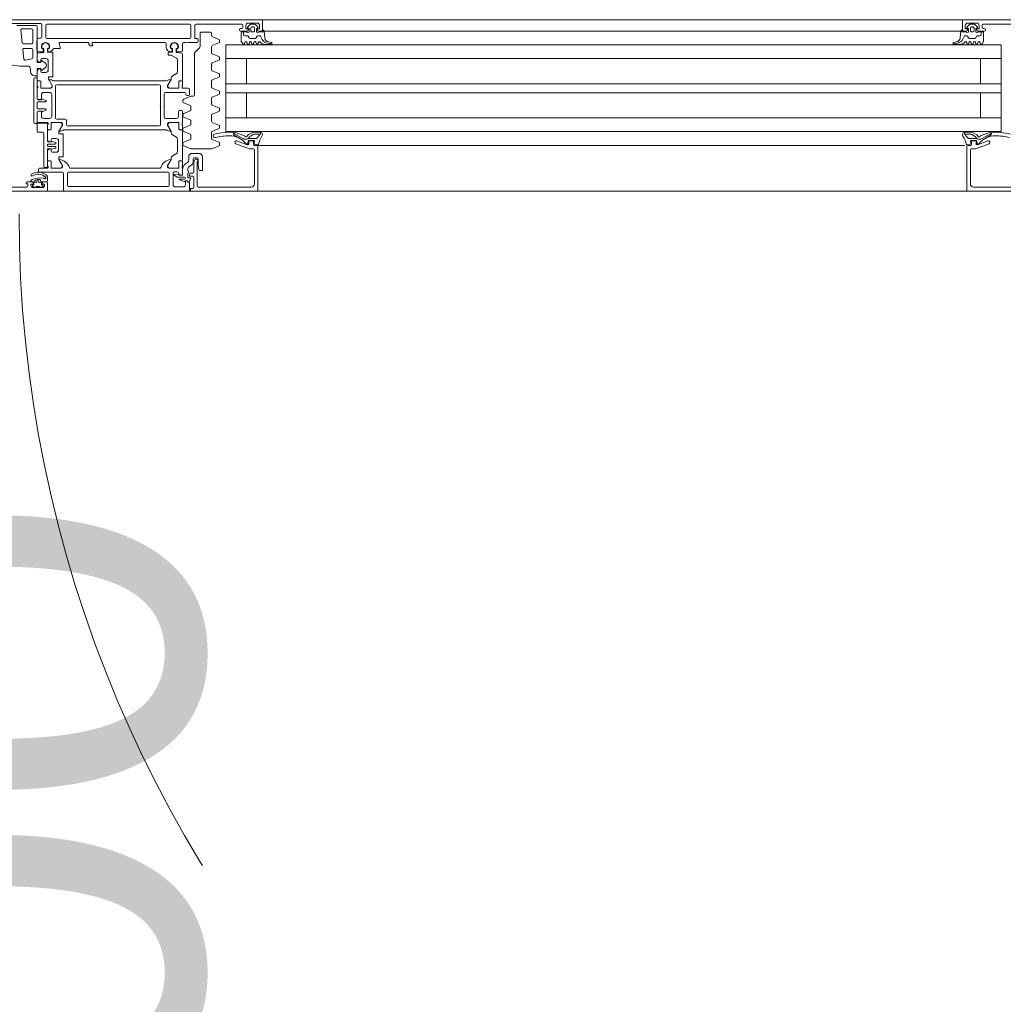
# Model space of a CAD drawing. Header units: centimetres. Extents: x -1737 to 22393, y -8842 to 3838.
# Tile 64 of 174: x 434 to 477, y 1079 to 1122. Entities that reach past the tile are written whole.
import ezdxf

# ---------------------------------------------------------------- set-up
doc = ezdxf.new("R2010")
doc.units = ezdxf.units.CM
doc.linetypes.add('Dash', pattern=[60, 30, -30])
for name, color, linetype, lineweight in [('A-DETL-GENF', 92, 'Continuous', 9), ('A-DOOR', 31, 'Continuous', 13), ('A-DOOR-HDLN', 31, 'Continuous', 13), ('A-DOOR-IDEN', 31, 'Continuous', 13)]:
    doc.layers.add(name, color=color, linetype=linetype, lineweight=lineweight)
doc.styles.add('Arial_9', font='arial.ttf', dxfattribs={"height": 18})

# ---------------------------------------------------------------- blocks, each defined once
blk = doc.blocks.new('Schueco_FWS_ADS-75-SimplySmart_inw_Family-02 - FWS SI insert unit 90-2429721-3_piętro I __3_90 m_ - stan projektowany')
at = {"layer": 'A-DETL-GENF'}
for p, q in [((76.6, 0.9), (-76.6, 0.9)), ((56.5, 0.4), (33.65, 0.4)), ((56.5, -0.2), (33.65, -0.2)), ((56.5, -0.8), (33.65, -0.8)), ((56.5, -1.9), (33.65, -1.9)), ((56.5, -2.3), (33.65, -2.3)), ((56.5, -3.4), (33.65, -3.4)), ((56.5, -4), (33.65, -4)), ((33.65, -4.6), (61.013, -4.6)), ((-77.5, -6.6), (77.5, -6.6))]:
    blk.add_line(p, q, dxfattribs=at)
at = {"layer": 'A-DOOR'}
for p, q in [((30.25, 0.9), (18.45, 0.9)), ((30.25, 0.9), (35.45, 0.9)), ((60.95, 0.9), (55.75, 0.9)), ((60.95, 0.9), (69.55, 0.9)), ((19.31, 0.73), (20.6, 0.73)), ((19.55, 0.645), (20.4, 0.645)), ((19.73, 0.44), (19.788, -0.11)), ((20.2, 0.495), (19.78, 0.495)), ((20.25, -0.105), (20.25, 0.445)), ((20.65, 0.68), (20.65, 0.14)), ((20.82, 0.12), (20.82, 0.65)), ((20.87, 0.7), (27.12, 0.7)), ((27.17, 0.65), (27.17, 0.12)), ((27.39, 0.7), (29.39, 0.7)), ((29.29, 0.47), (29.29, 0.45)), ((29.39, 0.52), (29.34, 0.52)), ((29.44, 0.65), (29.44, 0.57)), ((29.753, 0.685), (29.649, 0.581)), ((29.67, 0.75), (30.07, 0.75)), ((29.67, 0.53), (29.68, 0.53)), ((29.71, 0.5), (29.71, 0.37)), ((29.952, 0.7), (29.788, 0.7)), ((29.79, 0.42), (29.79, 0.53)), ((29.84, 0.58), (29.9, 0.58)), ((29.95, 0.53), (29.95, 0.42)), ((30.091, 0.581), (29.987, 0.685)), ((30.03, 0.37), (30.03, 0.5)), ((30.06, 0.53), (30.07, 0.53)), ((30.3, 0.45), (30.3, 0.85)), ((60.9, 0.45), (60.9, 0.85)), ((61.109, 0.581), (61.213, 0.685)), ((61.53, 0.75), (61.13, 0.75)), ((61.14, 0.53), (61.13, 0.53)), ((61.17, 0.37), (61.17, 0.5)), ((61.248, 0.7), (61.412, 0.7)), ((61.25, 0.53), (61.25, 0.42)), ((61.36, 0.58), (61.3, 0.58)), ((61.41, 0.42), (61.41, 0.53)), ((61.447, 0.685), (61.551, 0.581)), ((61.49, 0.5), (61.49, 0.37)), ((61.53, 0.53), (61.52, 0.53)), ((61.76, 0.65), (61.76, 0.57)), ((63.81, 0.7), (61.81, 0.7)), ((61.81, 0.52), (61.86, 0.52)), ((61.91, 0.47), (61.91, 0.45)), ((20.45, 0.04), (20.45, -0.45)), ((20.6, 0.09), (20.5, 0.09)), ((27.12, 0.07), (20.87, 0.07)), ((27.49, -0.05), (27.49, 0.02)), ((27.57, 0.3), (27.57, -0.259)), ((28.02, 0.35), (27.62, 0.35)), ((28.07, 0.203), (28.07, 0.3)), ((28.389, 0.038), (28.101, 0.157)), ((29.34, 0.4), (29.62, 0.4)), ((29.61, 0.37), (29.4, 0.37)), ((29.472, 0.37), (29.472, 0.25)), ((29.522, 0.2), (29.633, 0.2)), ((29.676, 0.175), (29.717, 0.105)), ((29.76, 0.08), (29.984, 0.08)), ((29.9, 0.37), (29.84, 0.37)), ((30.027, 0.105), (30.068, 0.175)), ((30.111, 0.2), (30.176, 0.2)), ((30.12, 0.4), (30.25, 0.4)), ((30.397, 0.103), (30.37, 0.41)), ((30.372, 0.4), (35.45, 0.4)), ((60.828, 0.4), (55.75, 0.4)), ((60.803, 0.103), (60.83, 0.41)), ((61.08, 0.4), (60.95, 0.4)), ((61.089, 0.2), (61.024, 0.2)), ((61.173, 0.105), (61.132, 0.175)), ((61.44, 0.08), (61.216, 0.08)), ((61.3, 0.37), (61.36, 0.37)), ((61.523, 0.175), (61.483, 0.105)), ((61.678, 0.2), (61.567, 0.2)), ((61.86, 0.4), (61.58, 0.4)), ((61.59, 0.37), (61.8, 0.37)), ((61.728, 0.37), (61.728, 0.25)), ((19.82, -0.41), (19.864, -0.829)), ((19.838, -0.155), (20.2, -0.155)), ((20.2, -0.355), (19.869, -0.355)), ((20.25, -0.763), (20.25, -0.405)), ((20.688, -0.37), (20.654, -0.37)), ((20.71, -0.36), (20.674, -0.36)), ((20.711, -0.482), (20.717, -0.403)), ((20.73, -0.522), (20.73, -0.38)), ((20.89, -0.38), (20.89, -0.505)), ((20.902, -0.403), (20.909, -0.482)), ((20.946, -0.36), (20.91, -0.36)), ((20.966, -0.37), (20.932, -0.37)), ((21.19, -0.36), (21.42, -0.36)), ((21.449, -0.324), (21.413, -0.136)), ((21.442, -0.1), (22.68, -0.1)), ((22.7, -0.12), (22.7, -0.13)), ((22.82, -0.25), (22.855, -0.25)), ((22.87, -0.1), (26.03, -0.1)), ((26.08, -0.15), (26.08, -0.3)), ((26.318, -0.37), (26.284, -0.37)), ((26.304, -0.36), (26.34, -0.36)), ((26.341, -0.482), (26.347, -0.403)), ((26.36, -0.38), (26.36, -0.505)), ((26.52, -0.522), (26.52, -0.38)), ((26.532, -0.403), (26.539, -0.482)), ((26.54, -0.36), (26.576, -0.36)), ((26.596, -0.37), (26.562, -0.37)), ((26.8, -0.45), (26.8, -0.15)), ((26.85, -0.1), (26.94, -0.1)), ((27.04, -0.1), (27.44, -0.1)), ((27.541, -0.329), (27.349, -0.521)), ((28.07, -0.547), (28.07, -0.283)), ((28.101, -0.237), (28.389, -0.118)), ((28.42, -0.002), (28.42, -0.078)), ((29.509, -0.15), (29.531, -0.09)), ((29.609, -0.09), (29.631, -0.15)), ((29.709, -0.15), (29.731, -0.09)), ((29.809, -0.09), (29.831, -0.15)), ((29.909, -0.15), (29.931, -0.09)), ((30.009, -0.09), (30.031, -0.15)), ((30.11, -0.14), (30.11, -0.1)), ((30.409, -0.18), (30.676, -0.18)), ((30.684, -0.101), (30.558, -0.076)), ((30.674, -0.158), (30.701, -0.172)), ((60.526, -0.158), (60.499, -0.172)), ((60.516, -0.101), (60.642, -0.076)), ((60.791, -0.18), (60.524, -0.18)), ((61.09, -0.14), (61.09, -0.1)), ((61.191, -0.09), (61.169, -0.15)), ((61.291, -0.15), (61.269, -0.09)), ((61.391, -0.09), (61.369, -0.15)), ((61.491, -0.15), (61.469, -0.09)), ((61.591, -0.09), (61.569, -0.15)), ((61.691, -0.15), (61.669, -0.09)), ((19.924, -0.872), (20.21, -0.811)), ((20.45, -0.846), (20.45, -0.583)), ((20.468, -0.563), (20.712, -0.542)), ((20.5, -0.5), (20.691, -0.5)), ((20.6, -0.855), (20.6, -0.93)), ((20.83, -0.805), (20.65, -0.805)), ((20.91, -0.525), (21.11, -0.525)), ((20.929, -0.5), (20.965, -0.5)), ((21.13, -0.545), (21.13, -1.585)), ((26.17, -0.545), (26.17, -0.635)), ((26.34, -0.525), (26.19, -0.525)), ((26.28, -0.5), (26.321, -0.5)), ((26.754, -0.561), (26.538, -0.542)), ((26.559, -0.5), (26.75, -0.5)), ((26.8, -1.729), (26.8, -0.61)), ((27.32, -0.591), (27.32, -2.4)), ((28.389, -0.712), (28.101, -0.593)), ((28.42, -0.752), (28.42, -0.828)), ((35.45, -0.8), (28.7, -0.8)), ((55.75, -0.8), (62.6, -0.8)), ((20.568, -0.954), (20.524, -0.942)), ((20.524, -1.268), (20.568, -1.256)), ((20.6, -1.28), (20.6, -1.355)), ((20.664, -0.896), (20.816, -1.023)), ((20.816, -1.177), (20.664, -1.304)), ((20.93, -1.305), (20.93, -0.905)), ((26.58, -0.869), (26.58, -1.375)), ((28.07, -1.297), (28.07, -1.033)), ((28.101, -0.987), (28.389, -0.868)), ((20.3, -3.59), (20.3, -1.7)), ((20.45, -1.729), (20.45, -1.364)), ((20.65, -1.405), (20.83, -1.405)), ((20.94, -1.625), (20.94, -1.691)), ((20.947, -1.716), (21.081, -1.949)), ((21.11, -1.605), (20.96, -1.605)), ((26.303, -1.716), (26.169, -1.949)), ((26.31, -1.647), (26.31, -1.691)), ((26.53, -1.462), (26.36, -1.56)), ((28.389, -1.462), (28.101, -1.343)), ((28.101, -1.737), (28.389, -1.618)), ((28.42, -1.502), (28.42, -1.578)), ((20.45, -1.81), (20.45, -2)), ((20.45, -2.1), (20.45, -2.54)), ((20.47, -2.028), (20.47, -2.072)), ((20.579, -1.78), (20.48, -1.78)), ((20.58, -1.779), (20.5, -1.779)), ((20.609, -2.08), (20.609, -1.81)), ((20.61, -2.049), (20.61, -1.809)), ((21.05, -2.1), (20.629, -2.1)), ((20.994, -2.099), (20.66, -2.099)), ((26.067, -1.78), (21.182, -1.78)), ((21.25, -3.4), (21.25, -2)), ((21.3, -1.95), (25.78, -1.95)), ((25.83, -2), (25.83, -2.8)), ((26.621, -2.1), (26.2, -2.1)), ((26.256, -2.099), (26.59, -2.099)), ((26.64, -2.049), (26.64, -1.809)), ((26.641, -1.81), (26.641, -2.08)), ((26.67, -1.779), (26.75, -1.779)), ((26.77, -1.78), (26.671, -1.78)), ((26.78, -2.072), (26.78, -2.028)), ((26.8, -2), (26.8, -1.81)), ((27.05, -2.1), (26.8, -2.1)), ((27.1, -2.37), (27.1, -2.15)), ((28.07, -2.047), (28.07, -1.783)), ((28.389, -2.212), (28.101, -2.093)), ((20.68, -2.574), (20.823, -2.64)), ((20.73, -2.28), (20.98, -2.28)), ((21.08, -2.38), (21.08, -2.8)), ((26, -3.37), (26, -2.33)), ((26.05, -2.28), (26.9, -2.28)), ((27.161, -2.454), (26.851, -2.582)), ((26.95, -2.33), (26.95, -2.37)), ((27, -2.42), (27.05, -2.42)), ((27.27, -2.45), (27.18, -2.45)), ((28.07, -2.797), (28.07, -2.533)), ((28.101, -2.487), (28.389, -2.368)), ((28.42, -2.252), (28.42, -2.328)), ((20.44, -2.73), (20.44, -2.97)), ((20.81, -2.7), (20.47, -2.7)), ((20.47, -3), (20.81, -3)), ((20.49, -2.6), (20.64, -2.6)), ((20.84, -2.667), (20.84, -2.67)), ((21.08, -2.9), (21.08, -3.32)), ((25.83, -2.9), (25.83, -3.7)), ((26.82, -2.628), (26.82, -2.692)), ((26.851, -2.738), (27.139, -2.857)), ((27.17, -2.903), (27.17, -3.043)), ((28.389, -2.962), (28.101, -2.843)), ((28.42, -3.002), (28.42, -3.078)), ((20.45, -3.16), (20.45, -3.55)), ((20.64, -3.1), (20.49, -3.1)), ((20.823, -3.06), (20.68, -3.126)), ((20.98, -3.42), (20.73, -3.42)), ((20.84, -3.03), (20.84, -3.033)), ((26.52, -3.42), (26.05, -3.42)), ((26.62, -3.13), (26.62, -3.32)), ((26.75, -3.08), (26.67, -3.08)), ((26.8, -3.6), (26.8, -3.13)), ((26.82, -3.255), (26.82, -3.318)), ((27.139, -3.089), (26.851, -3.209)), ((26.851, -3.364), (27.139, -3.484)), ((28.07, -3.547), (28.07, -3.283)), ((28.101, -3.237), (28.389, -3.118)), ((35.45, -3.4), (28.7, -3.4)), ((55.75, -3.4), (62.6, -3.4)), ((61.146, -3.4), (55.75, -3.4)), ((20.45, -3.995), (20.45, -3.655)), ((20.48, -3.625), (20.86, -3.625)), ((20.5, -3.6), (20.9, -3.6)), ((20.89, -3.655), (20.89, -4.415)), ((20.9, -3.7), (20.9, -3.89)), ((20.92, -3.628), (20.92, -3.672)), ((21.059, -3.89), (21.059, -3.62)), ((21.06, -3.651), (21.06, -3.891)), ((21.079, -3.6), (21.5, -3.6)), ((21.444, -3.601), (21.11, -3.601)), ((21.67, -3.45), (21.3, -3.45)), ((21.397, -3.984), (21.531, -3.751)), ((21.72, -3.7), (21.72, -3.5)), ((25.78, -3.75), (21.77, -3.75)), ((26.169, -3.751), (26.303, -3.984)), ((26.2, -3.6), (26.621, -3.6)), ((26.59, -3.601), (26.256, -3.601)), ((26.64, -3.891), (26.64, -3.651)), ((26.641, -3.62), (26.641, -3.89)), ((26.78, -3.672), (26.78, -3.628)), ((26.8, -3.89), (26.8, -3.7)), ((27.139, -3.716), (26.851, -3.836)), ((27.17, -3.53), (27.17, -3.67)), ((28.389, -3.712), (28.101, -3.593)), ((28.101, -3.987), (28.389, -3.868)), ((28.42, -3.752), (28.42, -3.828)), ((20.69, -4.025), (20.48, -4.025)), ((20.74, -5.515), (20.74, -4.075)), ((20.9, -3.971), (20.9, -4.341)), ((20.93, -3.92), (21.029, -3.92)), ((21.03, -3.921), (20.95, -3.921)), ((21.1, -4.3), (21.28, -4.3)), ((21.39, -4.08), (21.39, -4.009)), ((21.56, -4.1), (21.41, -4.1)), ((21.58, -5.08), (21.58, -4.12)), ((21.632, -3.92), (26.067, -3.92)), ((26.31, -4.009), (26.31, -4.053)), ((26.36, -4.14), (26.53, -4.238)), ((26.75, -3.921), (26.67, -3.921)), ((26.671, -3.92), (26.77, -3.92)), ((26.8, -5.229), (26.8, -3.971)), ((26.82, -3.882), (26.82, -3.945)), ((26.851, -3.991), (27.139, -4.111)), ((27.17, -4.157), (27.17, -4.297)), ((28.07, -4.297), (28.07, -4.033)), ((29.462, -4.315), (29.033, -4.063)), ((29.064, -4.153), (29.303, -4.297)), ((29.48, -4.163), (29.066, -4.021)), ((29.65, -4.155), (29.61, -4.21)), ((29.856, -4.03), (29.689, -4.121)), ((29.884, -4.129), (29.766, -4.193)), ((30.178, -4.015), (29.913, -4.015)), ((30.19, -4.108), (29.966, -4.108)), ((30.16, -4.161), (30.234, -4.031)), ((61.04, -4.161), (60.966, -4.031)), ((61.01, -4.108), (61.234, -4.108)), ((61.022, -4.015), (61.287, -4.015)), ((61.316, -4.129), (61.434, -4.193)), ((61.344, -4.03), (61.511, -4.121)), ((61.55, -4.155), (61.59, -4.21)), ((61.72, -4.163), (62.134, -4.021)), ((61.738, -4.315), (62.167, -4.063)), ((62.136, -4.153), (61.897, -4.297)), ((20.89, -4.57), (20.89, -4.62)), ((21.236, -4.54), (20.92, -4.54)), ((20.92, -4.65), (21.236, -4.65)), ((20.974, -4.437), (21.018, -4.449)), ((21.05, -4.425), (21.05, -4.35)), ((21.076, -4.423), (21.243, -4.468)), ((21.243, -4.722), (21.076, -4.767)), ((21.266, -4.497), (21.266, -4.51)), ((21.266, -4.68), (21.266, -4.693)), ((21.38, -4.4), (21.38, -4.8)), ((26.58, -4.325), (26.58, -4.875)), ((26.82, -4.508), (26.82, -4.572)), ((27.139, -4.343), (26.851, -4.462)), ((26.851, -4.618), (27.161, -4.746)), ((28.079, -4.746), (28.389, -4.618)), ((28.389, -4.462), (28.101, -4.343)), ((28.42, -4.502), (28.42, -4.578)), ((29.1, -4.45), (29.1, -4.482)), ((29.133, -4.529), (29.732, -4.747)), ((29.633, -4.573), (29.167, -4.403)), ((29.61, -4.329), (29.512, -4.329)), ((29.601, -4.54), (29.628, -4.54)), ((29.658, -4.514), (29.671, -4.411)), ((29.7, -4.385), (29.911, -4.385)), ((29.7, -4.45), (29.7, -4.526)), ((29.85, -4.4), (29.75, -4.4)), ((29.9, -4.55), (29.9, -4.45)), ((29.941, -4.419), (29.93, -4.509)), ((30.05, -4.6), (29.95, -4.6)), ((29.954, -4.542), (30.093, -4.569)), ((30.05, -4.6), (35.45, -4.6)), ((61.246, -4.542), (61.107, -4.569)), ((61.15, -4.6), (61.25, -4.6)), ((61.259, -4.419), (61.27, -4.509)), ((61.499, -4.385), (61.289, -4.385)), ((61.3, -4.55), (61.3, -4.45)), ((61.35, -4.4), (61.45, -4.4)), ((62.067, -4.529), (61.468, -4.747)), ((61.5, -4.45), (61.5, -4.526)), ((61.542, -4.514), (61.529, -4.411)), ((61.567, -4.573), (62.033, -4.403)), ((61.599, -4.54), (61.572, -4.54)), ((61.59, -4.329), (61.687, -4.329)), ((62.1, -4.45), (62.1, -4.482)), ((20.89, -4.775), (20.89, -5.535)), ((20.9, -4.859), (20.9, -5.229)), ((21.05, -4.745), (20.92, -4.745)), ((21.018, -4.751), (20.974, -4.763)), ((21.05, -4.85), (21.05, -4.775)), ((21.28, -4.9), (21.1, -4.9)), ((21.39, -5.191), (21.39, -5.12)), ((21.41, -5.1), (21.56, -5.1)), ((26.31, -5.147), (26.31, -5.191)), ((26.53, -4.962), (26.36, -5.06)), ((27.07, -5.1), (27.07, -5.249)), ((27.18, -4.75), (28.06, -4.75)), ((27.52, -4.95), (27.22, -4.95)), ((27.32, -5.15), (27.43, -5.15)), ((27.67, -5.68), (27.67, -5.1)), ((29.749, -4.75), (29.9, -4.75)), ((29.95, -4.8), (29.95, -6.28)), ((61.25, -4.8), (61.25, -6.28)), ((61.451, -4.75), (61.3, -4.75)), ((20.9, -5.6), (20.55, -5.6)), ((20.86, -5.565), (20.79, -5.565)), ((20.9, -5.31), (20.9, -5.5)), ((20.92, -5.528), (20.92, -5.572)), ((21.029, -5.28), (20.93, -5.28)), ((20.95, -5.279), (21.03, -5.279)), ((21.059, -5.58), (21.059, -5.31)), ((21.06, -5.309), (21.06, -5.549)), ((21.5, -5.6), (21.079, -5.6)), ((21.11, -5.599), (21.444, -5.599)), ((21.531, -5.449), (21.397, -5.216)), ((25.8, -5.6), (21.9, -5.6)), ((26.303, -5.216), (26.169, -5.449)), ((26.621, -5.6), (26.2, -5.6)), ((26.256, -5.599), (26.59, -5.599)), ((26.64, -5.549), (26.64, -5.309)), ((26.641, -5.31), (26.641, -5.58)), ((26.67, -5.279), (26.75, -5.279)), ((26.77, -5.28), (26.671, -5.28)), ((26.78, -5.572), (26.78, -5.528)), ((26.8, -5.5), (26.8, -5.31)), ((26.8, -5.85), (26.8, -5.6)), ((27.017, -5.352), (26.933, -5.41)), ((27.094, -5.523), (27.206, -5.445)), ((27.27, -5.322), (27.27, -5.2)), ((27.3, -5.312), (27.3, -5.76)), ((27.337, -5.227), (27.305, -5.289)), ((27.42, -5.2), (27.382, -5.2)), ((27.47, -5.28), (27.47, -5.25)), ((20.5, -5.65), (20.5, -5.72)), ((20.55, -5.77), (21.55, -5.77)), ((21.6, -5.82), (21.6, -6.55)), ((21.77, -6.35), (21.77, -5.82)), ((21.82, -5.77), (26.17, -5.77)), ((26.22, -5.82), (26.22, -6.35)), ((26.39, -6.32), (26.39, -5.81)), ((26.44, -5.76), (26.55, -5.76)), ((26.442, -5.911), (26.568, -5.988)), ((26.616, -5.858), (26.45, -5.874)), ((26.594, -5.995), (26.89, -5.995)), ((26.638, -5.885), (26.638, -5.878)), ((26.785, -5.905), (26.658, -5.905)), ((26.805, -5.656), (26.805, -5.885)), ((27.03, -5.71), (27.03, -5.646)), ((27.03, -6), (27.03, -5.81)), ((27.25, -5.81), (27.158, -5.81)), ((27.3, -6), (27.3, -6.43)), ((27.563, -5.7), (27.65, -5.7)), ((18.7, -6.43), (19.99, -6.43)), ((20.01, -6.2), (20.22, -6.2)), ((20.276, -6.421), (20.252, -6.397)), ((20.27, -6.45), (20.67, -6.45)), ((20.327, -6.43), (20.297, -6.43)), ((20.643, -6.43), (20.613, -6.43)), ((20.688, -6.397), (20.664, -6.421)), ((20.72, -6.2), (20.85, -6.2)), ((20.9, -6.25), (20.9, -6.55)), ((26.17, -6.4), (21.82, -6.4)), ((26.83, -6.42), (26.49, -6.42)), ((26.664, -6.114), (26.867, -6.184)), ((26.89, -6.075), (26.67, -6.075)), ((29.8, -6.43), (27.49, -6.43)), ((61.4, -6.43), (63.71, -6.43)), ((30.1, -6.6), (35.45, -6.6)), ((61.25, -6.6), (55.75, -6.6))]:
    blk.add_line(p, q, dxfattribs=at)
at = {"layer": 'A-DOOR', "flags": 128}
for points in [[(20.45, 0.595), (20.45, -0.03), (20.43, -0.03), (20.43, -0.43), (20.45, -0.43), (20.45, -0.97), (20.6, -0.97), (20.616, -0.911)], [(27.44, 0.07), (27.34, 0.07), (27.34, 0.65)], [(29.67, 0.45), (29.67, 0.5), (29.57, 0.5), (29.57, 0.65)], [(30.17, 0.65), (30.17, 0.5), (30.07, 0.5), (30.07, 0.45)], [(30.33, 0.45), (30.33, 0.37), (30.13, 0.37)], [(60.87, 0.45), (60.87, 0.37), (61.07, 0.37)], [(61.03, 0.65), (61.03, 0.5), (61.13, 0.5), (61.13, 0.45)], [(61.53, 0.45), (61.53, 0.5), (61.63, 0.5), (61.63, 0.65)], [(29.37, 0.34), (29.37, -0.06), (29.435, -0.16)], [(61.83, 0.34), (61.83, -0.06), (61.765, -0.16)], [(22.875, -0.23), (22.875, -0.223), (22.85, -0.19), (22.85, -0.12)], [(35.45, -4), (28.7, -4), (28.7, -0.2), (35.45, -0.2)], [(55.75, -4), (62.6, -4), (62.6, -0.2), (55.75, -0.2)], [(26.19, -0.655), (26.305, -0.655), (26.53, -0.782)], [(29.6, -0.8), (29.6, -1.9), (28.7, -1.9), (35.45, -1.9)], [(61.7, -0.8), (61.7, -1.9), (62.6, -1.9), (55.75, -1.9)], [(20.616, -1.289), (20.6, -1.23), (20.45, -1.23), (20.45, -1.555), (20.35, -1.555)], [(20.35, -1.65), (20.44, -1.65), (20.44, -2.55)], [(20.962, -1.741), (21.1, -1.98), (21.1, -2.05)], [(26.15, -2.05), (26.15, -1.98), (26.288, -1.741)], [(20.5, -2.59), (20.63, -2.59), (20.63, -2.38)], [(29.6, -3.4), (29.6, -2.3), (28.7, -2.3), (35.45, -2.3)], [(61.7, -3.4), (61.7, -2.3), (62.6, -2.3), (55.75, -2.3)], [(20.44, -3.15), (20.44, -3.64), (20.35, -3.64)], [(20.63, -3.32), (20.63, -3.11), (20.5, -3.11)], [(21.55, -3.65), (21.55, -3.72), (21.412, -3.959)], [(26.288, -3.959), (26.15, -3.72), (26.15, -3.65)], [(29.711, -4.241), (29.673, -4.303), (30.009, -4.303)], [(61.489, -4.241), (61.527, -4.303), (61.191, -4.303)], [(20.92, -4.445), (21.05, -4.445), (21.051, -4.439)], [(27.25, -6.48), (27.15, -6.48), (27.15, -6.6), (30.1, -6.6), (30.1, -4.65)], [(63.95, -6.48), (64.05, -6.48), (64.05, -6.6), (61.1, -6.6), (61.1, -4.65)], [(21.412, -5.241), (21.55, -5.48), (21.55, -5.55)], [(26.15, -5.55), (26.15, -5.48), (26.288, -5.241)], [(27.44, -6.38), (27.44, -5.3), (27.45, -5.3)], [(27.48, -5.2), (27.48, -5.45), (27.513, -5.658)], [(20.9, -6.006), (20.9, -6.015), (20.9, -6.15)], [(26.65, -5.86), (26.65, -5.9), (26.75, -5.9)], [(27.088, -6.206), (27.17, -6.02), (27.05, -6.02)], [(27.14, -5.821), (27.102, -5.896), (27.1, -5.95), (27.25, -5.95)], [(20.85, -6.6), (12.2, -6.6), (12.2, -6.26), (12.31, -6.15), (12.37, -6.15), (12.37, -6.32)], [(20.04, -6.38), (20.04, -6.28), (19.96, -6.28), (19.96, -6.25)], [(20.27, -6.33), (20.3, -6.33), (20.3, -6.2), (20.16, -6.2)], [(20.27, -6.25), (20.27, -6.3), (20.17, -6.3), (20.17, -6.35)], [(20.85, -6.2), (20.64, -6.2), (20.64, -6.33), (20.67, -6.33)], [(20.77, -6.35), (20.77, -6.3), (20.67, -6.3), (20.67, -6.25)], [(21.65, -6.6), (27.1, -6.6), (27.1, -6.26), (26.99, -6.15), (26.93, -6.15), (26.93, -6.32)], [(26.935, -6.15), (27, -6.15), (27.054, -6.212)]]:
    blk.add_lwpolyline(points, dxfattribs=at)
for points in [[(20.38, -6.227), (20.34, -6.213), (20.346, -6.149), (20.34, -6.213)], [(20.523, -6.212), (20.47, -6.099), (20.417, -6.212), (20.47, -6.099)], [(20.583, -6.115), (20.6, -6.213), (20.56, -6.227), (20.6, -6.213)]]:
    blk.add_lwpolyline(points, close=True, dxfattribs=at)
at = {"layer": 'A-DOOR'}
for centre, radius, start, end in [((30.25, 0.85), 0.05, 360, 90), ((60.95, 0.85), 0.05, 90, 180), ((19.78, 0.445), 0.05, 90, 186), ((20.2, 0.445), 0.05, 360, 90), ((20.4, 0.595), 0.05, 0, 90), ((20.6, 0.68), 0.05, 360, 90), ((20.87, 0.65), 0.05, 90, 180), ((27.12, 0.65), 0.05, 360, 90), ((27.39, 0.65), 0.05, 90, 180), ((29.34, 0.47), 0.05, 90, 180), ((29.34, 0.45), 0.05, 180, 270), ((29.39, 0.65), 0.05, 360, 90), ((29.39, 0.57), 0.05, 270, 0), ((29.67, 0.65), 0.1, 90, 180), ((29.62, 0.45), 0.05, 270, 360), ((29.67, 0.56), 0.03, 134.9981, 270.0001), ((29.68, 0.5), 0.03, 0, 90), ((29.788, 0.65), 0.05, 90, 135.0277), ((29.84, 0.53), 0.05, 89.9979, 180.0021), ((29.9, 0.53), 0.05, 359.9979, 90.0021), ((29.952, 0.65), 0.05, 44.9798, 90), ((30.06, 0.5), 0.03, 90, 180), ((30.07, 0.65), 0.1, 0, 90), ((30.07, 0.56), 0.03, 270.0055, 44.9966), ((30.12, 0.45), 0.05, 180, 270), ((30.25, 0.45), 0.05, 270, 0), ((30.33, 0.41), 0.04, 0.0006, 89.9999), ((60.87, 0.41), 0.04, 90.0001, 179.9994), ((60.95, 0.45), 0.05, 180, 270), ((61.13, 0.65), 0.1, 90, 180), ((61.08, 0.45), 0.05, 270, 360), ((61.13, 0.56), 0.03, 135.0034, 269.9945), ((61.14, 0.5), 0.03, 360, 90), ((61.248, 0.65), 0.05, 90, 135.0202), ((61.3, 0.53), 0.05, 89.9979, 180.0021), ((61.36, 0.53), 0.05, 359.9979, 90.0021), ((61.412, 0.65), 0.05, 44.9723, 90), ((61.52, 0.5), 0.03, 90, 180), ((61.53, 0.65), 0.1, 360, 90), ((61.53, 0.56), 0.03, 269.9999, 45.0019), ((61.58, 0.45), 0.05, 180, 270), ((61.81, 0.65), 0.05, 90, 180), ((61.81, 0.57), 0.05, 180, 270), ((61.86, 0.47), 0.05, 360, 90), ((61.86, 0.45), 0.05, 270, 360), ((20.5, 0.04), 0.05, 90, 180), ((20.6, 0.14), 0.05, 270, 360), ((20.87, 0.12), 0.05, 180, 270), ((27.12, 0.12), 0.05, 270, 0), ((27.44, 0.02), 0.05, 0, 90), ((27.62, 0.3), 0.05, 89.9999, 179.9999), ((28.02, 0.3), 0.05, 359.9999, 89.9999), ((28.12, 0.203), 0.05, 179.9999, 247.4999), ((28.37, -0.008), 0.05, 7.1452, 67.4999), ((29.4, 0.34), 0.03, 90, 180), ((29.522, 0.25), 0.05, 180, 270), ((29.66, 0.37), 0.05, 180.0006, 0.0006), ((29.633, 0.15), 0.05, 30, 90), ((29.76, 0.13), 0.05, 210, 270), ((29.84, 0.42), 0.05, 179.9989, 270.0011), ((29.9, 0.42), 0.05, 269.9989, 0.0011), ((29.984, 0.13), 0.05, 270, 330), ((30.08, 0.37), 0.05, 180, 360), ((30.111, 0.15), 0.05, 90, 150), ((30.176, 0.15), 0.05, 12.1266, 90), ((30.597, 0.244), 0.381, 192.6599, 268.1005), ((30.596, 0.12), 0.2, 185.0082, 258.9975), ((60.603, 0.244), 0.381, 271.8995, 347.3401), ((60.604, 0.12), 0.2, 281.0025, 354.9918), ((61.024, 0.15), 0.05, 90, 167.8734), ((61.12, 0.37), 0.05, 180, 360), ((61.089, 0.15), 0.05, 30, 90), ((61.216, 0.13), 0.05, 210, 270), ((61.3, 0.42), 0.05, 179.9989, 270.0011), ((61.36, 0.42), 0.05, 269.9989, 0.0011), ((61.44, 0.13), 0.05, 270, 330), ((61.54, 0.37), 0.05, 179.9994, 359.9994), ((61.567, 0.15), 0.05, 90, 150), ((61.678, 0.25), 0.05, 270, 360), ((61.8, 0.34), 0.03, 0, 90), ((19.838, -0.105), 0.05, 186, 270), ((19.869, -0.405), 0.05, 90, 186), ((20.2, -0.105), 0.05, 270, 0), ((20.2, -0.405), 0.05, 360, 90), ((20.81, -0.28), 0.18, 330, 210), ((20.81, -0.275), 0.16, 327.9154, 212.0846), ((20.688, -0.4), 0.03, 355, 90), ((20.71, -0.38), 0.02, 360, 90), ((20.91, -0.38), 0.02, 90, 180), ((20.932, -0.4), 0.03, 90, 185), ((20.965, -0.3), 0.2, 270, 333.8961), ((21.19, -0.41), 0.05, 90, 153.8961), ((21.442, -0.13), 0.03, 90, 191), ((21.42, -0.33), 0.03, 270, 11), ((22.68, -0.12), 0.02, 360, 90), ((22.82, -0.13), 0.12, 180, 270), ((22.87, -0.12), 0.02, 90, 180), ((22.855, -0.23), 0.02, 270, 360), ((22.855, -0.223), 0.02, 360, 45), ((26.03, -0.15), 0.05, 360, 90), ((26.28, -0.3), 0.2, 180, 270), ((26.44, -0.28), 0.18, 330, 210), ((26.44, -0.275), 0.16, 327.91, 212.09), ((26.318, -0.4), 0.03, 355, 90), ((26.34, -0.38), 0.02, 360, 90), ((26.54, -0.38), 0.02, 90, 180), ((26.562, -0.4), 0.03, 90, 185), ((26.85, -0.15), 0.05, 90, 180), ((26.99, -0.153), 0.0725, 46.3972, 133.6028), ((27.44, -0.05), 0.05, 270, 360), ((27.47, -0.259), 0.1, 314.9999, 359.9999), ((28.12, -0.283), 0.05, 112.4999, 179.9999), ((28.37, -0.072), 0.05, 292.4999, 352.8547), ((29.47, -0.14), 0.04, 209.9997, 345.0005), ((29.57, -0.1), 0.04, 15.0002, 164.9998), ((29.67, -0.14), 0.04, 194.9996, 345.0004), ((29.77, -0.1), 0.04, 15.0002, 164.9998), ((29.87, -0.14), 0.04, 194.9996, 345.0004), ((29.97, -0.1), 0.04, 15.0002, 164.9998), ((30.07, -0.14), 0.04, 194.9997, 0.0002), ((30.15, -0.1), 0.04, 40.3208, 180), ((30.409, 0.12), 0.3, 220.3198, 270.0013), ((30.551, -0.478), 0.343, 68.9463, 84.3989), ((30.676, -0.14), 0.04, 269.9191, 78.9894), ((60.524, -0.14), 0.04, 101.0106, 270.0809), ((60.649, -0.478), 0.343, 95.6011, 111.0537), ((60.791, 0.12), 0.3, 269.9987, 319.6802), ((61.05, -0.1), 0.04, 360, 139.6792), ((61.13, -0.14), 0.04, 179.9998, 345.0003), ((61.23, -0.1), 0.04, 15.0002, 164.9998), ((61.33, -0.14), 0.04, 194.9996, 345.0004), ((61.43, -0.1), 0.04, 15.0002, 164.9998), ((61.53, -0.14), 0.04, 194.9996, 345.0004), ((61.63, -0.1), 0.04, 15.0002, 164.9998), ((61.73, -0.14), 0.04, 194.9995, 330.0003), ((19.913, -0.823), 0.05, 186, 282), ((20.2, -0.763), 0.05, 282, 360), ((20.5, -0.45), 0.05, 180, 270), ((20.47, -0.583), 0.02, 95, 180), ((20.55, -0.846), 0.1, 180, 255), ((20.65, -0.855), 0.05, 90, 180), ((20.691, -0.48), 0.02, 270, 355), ((20.71, -0.522), 0.02, 275, 0), ((20.83, -0.905), 0.1, 360, 90), ((20.91, -0.505), 0.02, 180, 270), ((20.929, -0.48), 0.02, 185, 270), ((21.11, -0.545), 0.02, 0, 90), ((26.19, -0.545), 0.02, 90, 180), ((26.19, -0.635), 0.02, 180, 270), ((26.305, -0.675), 0.02, 60, 90), ((26.321, -0.48), 0.02, 270, 355), ((26.34, -0.505), 0.02, 270, 360), ((26.54, -0.522), 0.02, 180, 265), ((26.48, -0.869), 0.1, 360, 60), ((26.559, -0.48), 0.02, 185, 270), ((26.75, -0.45), 0.05, 270, 360), ((26.75, -0.61), 0.05, 360, 85), ((27.42, -0.591), 0.1, 134.9999, 179.9999), ((28.12, -0.547), 0.05, 179.9999, 247.4999), ((28.37, -0.758), 0.05, 7.1452, 67.4999), ((28.37, -0.822), 0.05, 292.4999, 352.8547), ((19.835, 1.362), 2.5, 256.469, 266.7837), ((19.807, 0.863), 2, 266.7837, 275.3952), ((20.009, -1.277), 0.15, 344.3113, 95.3952), ((20.55, -1.364), 0.1, 105, 180), ((20.575, -0.93), 0.025, 255, 0), ((20.575, -1.28), 0.025, 0, 105), ((20.645, -0.919), 0.03, 50, 165.0049), ((20.645, -1.281), 0.03, 194.9951, 310), ((20.752, -1.1), 0.1, 310, 50), ((28.12, -1.033), 0.05, 112.4999, 179.9999), ((20.35, -1.355), 0.2, 169.3496, 270), ((20.35, -1.7), 0.05, 90, 180), ((20.65, -1.355), 0.05, 180, 270), ((20.83, -1.305), 0.1, 270, 0), ((20.96, -1.625), 0.02, 90, 180), ((20.99, -1.691), 0.05, 180, 210), ((20.974, -1.734), 0.0138, 84.6714, 210), ((20.929, -2.218), 0.5, 62.5097, 84.6714), ((21.11, -1.585), 0.02, 270, 0), ((26.321, -2.218), 0.5, 95.3286, 117.4903), ((26.276, -1.734), 0.0138, 330, 95.3286), ((26.26, -1.691), 0.05, 330, 360), ((26.41, -1.647), 0.1, 120, 180), ((26.48, -1.375), 0.1, 300, 360), ((28.12, -1.297), 0.05, 179.9999, 247.4999), ((28.37, -1.508), 0.05, 7.1452, 67.4999), ((28.37, -1.572), 0.05, 292.4999, 352.8547), ((20.5, -1.729), 0.05, 180, 270), ((20.48, -1.81), 0.03, 90, 180), ((20.44, -2.028), 0.03, 0, 70.5288), ((20.44, -2.072), 0.03, 289.4712, 0), ((20.579, -1.81), 0.03, 0, 90), ((20.58, -1.809), 0.03, 0, 90), ((20.629, -2.08), 0.02, 180, 270), ((20.66, -2.049), 0.05, 180, 270), ((20.994, -1.999), 0.1, 270, 30), ((21.05, -2.05), 0.05, 270, 0), ((21.182, -1.73), 0.05, 242.5097, 270), ((21.3, -2), 0.05, 90, 180), ((25.78, -2), 0.05, 0, 90), ((26.067, -1.73), 0.05, 270, 297.4903), ((26.2, -2.05), 0.05, 180, 270), ((26.256, -1.999), 0.1, 150, 270), ((26.59, -2.049), 0.05, 270, 0), ((26.621, -2.08), 0.02, 270, 0), ((26.67, -1.809), 0.03, 90, 180), ((26.671, -1.81), 0.03, 90, 180), ((26.75, -1.729), 0.05, 270, 0), ((26.77, -1.81), 0.03, 0, 90), ((26.81, -2.028), 0.03, 109.4712, 180), ((26.81, -2.072), 0.03, 180, 250.5288), ((27.05, -2.15), 0.05, 0, 90), ((28.12, -1.783), 0.05, 112.4999, 179.9999), ((28.12, -2.047), 0.05, 179.9999, 247.4999), ((20.49, -2.55), 0.05, 180, 270), ((20.5, -2.54), 0.05, 180, 270), ((20.73, -2.38), 0.1, 90, 180), ((20.668, -2.601), 0.03, 65, 158.2882), ((20.98, -2.38), 0.1, 360, 90), ((26.05, -2.33), 0.05, 90, 180), ((26.87, -2.628), 0.05, 112.4999, 179.9999), ((26.9, -2.33), 0.05, 0, 90), ((27, -2.37), 0.05, 180, 270), ((27.05, -2.37), 0.05, 270, 0), ((27.18, -2.5), 0.05, 89.9999, 112.4999), ((27.27, -2.4), 0.05, 269.9999, 359.9999), ((28.12, -2.533), 0.05, 112.4999, 179.9999), ((28.37, -2.258), 0.05, 7.1452, 67.4999), ((28.37, -2.322), 0.05, 292.4999, 352.8547), ((20.47, -2.73), 0.03, 90, 180), ((20.47, -2.97), 0.03, 180, 270), ((20.81, -2.67), 0.03, 270, 0), ((20.81, -3.03), 0.03, 0, 90), ((20.81, -2.667), 0.03, 0, 65), ((21.027, -2.85), 0.0725, 316.3972, 43.6028), ((25.777, -2.85), 0.0725, 316.3972, 43.6028), ((26.87, -2.692), 0.05, 179.9999, 247.4999), ((27.12, -2.903), 0.05, 359.9999, 67.4999), ((28.12, -2.797), 0.05, 179.9999, 247.4999), ((28.37, -3.008), 0.05, 7.1452, 67.4999), ((20.49, -3.15), 0.05, 90, 180), ((20.5, -3.16), 0.05, 90, 180), ((20.73, -3.32), 0.1, 180, 270), ((20.668, -3.099), 0.03, 201.7118, 295), ((20.81, -3.033), 0.03, 295, 0), ((20.98, -3.32), 0.1, 270, 0), ((21.3, -3.4), 0.05, 180, 270), ((26.05, -3.37), 0.05, 180, 270), ((26.52, -3.32), 0.1, 270, 0), ((26.67, -3.13), 0.05, 90, 180), ((26.75, -3.13), 0.05, 0, 90), ((26.87, -3.255), 0.05, 112.4999, 179.9999), ((26.87, -3.318), 0.05, 179.9999, 247.4999), ((27.12, -3.043), 0.05, 292.4999, 359.9999), ((28.12, -3.283), 0.05, 112.4999, 179.9999), ((28.37, -3.072), 0.05, 292.4999, 352.8547), ((20.35, -3.59), 0.05, 180, 270), ((20.5, -3.55), 0.05, 180, 270), ((20.48, -3.655), 0.03, 90, 180), ((20.86, -3.655), 0.03, 0, 90), ((20.89, -3.628), 0.03, 360, 70.5288), ((20.89, -3.672), 0.03, 289.4712, 0), ((21.079, -3.62), 0.02, 90, 180), ((21.11, -3.651), 0.05, 90, 180), ((21.444, -3.701), 0.1, 330, 90), ((21.5, -3.65), 0.05, 0, 90), ((21.67, -3.5), 0.05, 0, 90), ((21.77, -3.7), 0.05, 180, 270), ((25.78, -3.7), 0.05, 270, 360), ((26.2, -3.65), 0.05, 90, 180), ((26.256, -3.701), 0.1, 90, 210), ((26.59, -3.651), 0.05, 0, 90), ((26.621, -3.62), 0.02, 360, 90), ((26.81, -3.628), 0.03, 109.4712, 180), ((26.81, -3.672), 0.03, 180, 250.5288), ((26.87, -3.882), 0.05, 112.4999, 179.9999), ((27.12, -3.53), 0.05, 359.9999, 67.4999), ((27.12, -3.67), 0.05, 292.4999, 359.9999), ((28.12, -3.547), 0.05, 179.9999, 247.4999), ((28.37, -3.758), 0.05, 7.1452, 67.4999), ((28.37, -3.822), 0.05, 292.4999, 352.8547), ((20.48, -3.995), 0.03, 180, 270), ((20.69, -4.075), 0.05, 0, 90), ((20.93, -3.89), 0.03, 180, 270), ((20.95, -3.971), 0.05, 90, 180), ((21.029, -3.89), 0.03, 270, 0), ((21.03, -3.891), 0.03, 270, 0), ((21.1, -4.35), 0.05, 90, 180), ((21.28, -4.4), 0.1, 0, 90), ((21.44, -4.009), 0.05, 150, 180), ((21.41, -4.08), 0.02, 180, 270), ((21.424, -3.966), 0.0138, 150, 275.3286), ((21.379, -3.482), 0.5, 275.3286, 297.4903), ((21.56, -4.12), 0.02, 0, 90), ((21.632, -3.97), 0.05, 90, 117.4903), ((26.067, -3.97), 0.05, 62.5097, 90), ((26.321, -3.482), 0.5, 242.5097, 264.6714), ((26.276, -3.966), 0.0138, 264.6714, 30), ((26.26, -4.009), 0.05, 0, 30), ((26.41, -4.053), 0.1, 180, 240), ((26.48, -4.325), 0.1, 0, 60), ((26.67, -3.891), 0.03, 180, 270), ((26.671, -3.89), 0.03, 180, 270), ((26.75, -3.971), 0.05, 0, 90), ((26.77, -3.89), 0.03, 270, 0), ((26.87, -3.945), 0.05, 179.9999, 247.4999), ((27.12, -4.157), 0.05, 359.9999, 67.4999), ((27.12, -4.297), 0.05, 292.4999, 359.9999), ((28.12, -4.033), 0.05, 112.4999, 179.9999), ((28.12, -4.297), 0.05, 179.9999, 247.4999), ((28.215, -4.184), 0.08, 103.4704, 285.301), ((28.933, -7.009), 2.994, 87.8817, 104.2277), ((28.932, -7.009), 2.834, 91.5223, 104.2144), ((28.878, -4.975), 0.8, 63.6139, 91.5286), ((29.103, -4.089), 0.075, 159.9851, 238.8937), ((29.04, -4.097), 0.08, 70.9899, 87.8894), ((28.709, -5.282), 1.15, 40.8482, 62.8303), ((29.454, -4.239), 0.08, 26.9556, 70.9899), ((29.569, -4.18), 0.05, 206.9556, 323.6334), ((29.616, -4.253), 0.0764, 265.7355, 330.0671), ((29.747, -4.226), 0.12, 118.6334, 143.6334), ((29.847, -4.342), 0.17, 118.5366, 143.5366), ((29.913, -4.135), 0.12, 89.9961, 118.6334), ((29.966, -4.278), 0.17, 89.9272, 118.5366), ((30.009, -4.243), 0.06, 270, 326.6979), ((31.437, -5.398), 1.777, 136.2734, 140.8645), ((31.06, -4.734), 0.95, 145.949, 168.5732), ((30.125, -4.141), 0.04, 314.9639, 330.3746), ((30.173, -4.135), 0.12, 325.949, 88.0077), ((61.026, -4.135), 0.12, 91.9923, 214.051), ((60.14, -4.734), 0.95, 11.4268, 34.051), ((61.075, -4.141), 0.04, 209.6254, 225.0361), ((59.763, -5.398), 1.777, 39.1355, 43.7266), ((61.191, -4.243), 0.06, 213.3021, 270), ((61.234, -4.278), 0.17, 61.4634, 90.0728), ((61.287, -4.135), 0.12, 61.3666, 90.0039), ((61.353, -4.342), 0.17, 36.4634, 61.4634), ((61.453, -4.226), 0.12, 36.3666, 61.3666), ((61.584, -4.253), 0.0764, 209.9329, 274.2645), ((61.63, -4.18), 0.05, 216.3666, 333.0444), ((62.491, -5.282), 1.15, 117.1697, 139.1518), ((61.746, -4.239), 0.08, 109.0101, 153.0444), ((62.322, -4.975), 0.8, 88.4714, 116.3861), ((62.16, -4.097), 0.08, 92.1106, 109.0101), ((62.097, -4.089), 0.075, 301.1063, 20.0149), ((62.267, -7.009), 2.994, 75.7723, 92.1183), ((62.268, -7.009), 2.834, 75.7856, 88.4777), ((20.92, -4.415), 0.03, 180, 270), ((20.92, -4.57), 0.03, 90, 180), ((20.92, -4.62), 0.03, 180, 270), ((21, -4.341), 0.1, 180, 255), ((21.025, -4.425), 0.025, 255, 0), ((21.071, -4.442), 0.02, 75, 170), ((21.236, -4.51), 0.03, 270, 0), ((21.236, -4.68), 0.03, 0, 90), ((21.236, -4.497), 0.03, 0, 75), ((21.236, -4.693), 0.03, 285, 0), ((26.87, -4.508), 0.05, 112.4999, 179.9999), ((26.87, -4.572), 0.05, 179.9999, 247.4999), ((28.37, -4.508), 0.05, 7.1452, 67.4999), ((28.37, -4.572), 0.05, 292.4999, 352.8547), ((29.15, -4.45), 0.05, 70, 180), ((29.15, -4.482), 0.05, 180, 250), ((29.512, -4.229), 0.1, 239.6164, 270), ((29.601, -4.51), 0.03, 220.8482, 270), ((29.628, -4.51), 0.03, 270, 352.9436), ((29.65, -4.526), 0.05, 250, 0), ((29.7, -4.415), 0.03, 90, 172.9436), ((29.75, -4.45), 0.05, 90, 180), ((29.85, -4.45), 0.05, 0, 90), ((29.95, -4.55), 0.05, 180, 270), ((29.911, -4.415), 0.03, 352.7923, 90), ((29.959, -4.513), 0.03, 171.882, 259.0059), ((30.05, -4.65), 0.05, 0, 90), ((30.099, -4.54), 0.03, 257.6435, 348.5732), ((61.1, -4.54), 0.03, 191.4268, 282.3565), ((61.15, -4.65), 0.05, 90, 180), ((61.24, -4.513), 0.03, 280.9941, 8.118), ((61.25, -4.55), 0.05, 270, 0), ((61.289, -4.415), 0.03, 90, 187.2077), ((61.35, -4.45), 0.05, 90, 180), ((61.45, -4.45), 0.05, 0, 90), ((61.499, -4.415), 0.03, 7.0564, 90), ((61.55, -4.526), 0.05, 180, 290), ((61.572, -4.51), 0.03, 187.0564, 270), ((61.599, -4.51), 0.03, 270, 319.1518), ((61.687, -4.229), 0.1, 270, 300.3836), ((62.05, -4.45), 0.05, 0, 110), ((62.05, -4.482), 0.05, 290, 360), ((20.92, -4.775), 0.03, 90, 180), ((21, -4.859), 0.1, 105, 180), ((21.025, -4.775), 0.025, 0, 105), ((21.1, -4.85), 0.05, 180, 270), ((21.071, -4.748), 0.02, 190, 285), ((21.28, -4.8), 0.1, 270, 0), ((21.41, -5.12), 0.02, 90, 180), ((21.56, -5.08), 0.02, 270, 0), ((26.41, -5.147), 0.1, 120, 180), ((26.48, -4.875), 0.1, 300, 0), ((27.22, -5.1), 0.15, 90, 180), ((27.18, -4.7), 0.05, 247.4999, 269.9999), ((27.32, -5.2), 0.05, 90, 180), ((27.43, -5.2), 0.05, 0, 90), ((27.52, -5.1), 0.15, 360, 90), ((28.06, -4.7), 0.05, 269.9999, 292.4999), ((29.749, -4.7), 0.05, 250, 270), ((29.9, -4.8), 0.05, 0, 90), ((61.3, -4.8), 0.05, 90, 180), ((61.451, -4.7), 0.05, 270, 290), ((20.55, -5.65), 0.05, 90, 180), ((20.79, -5.515), 0.05, 180, 270), ((20.86, -5.535), 0.03, 270, 0), ((20.95, -5.229), 0.05, 180, 270), ((20.93, -5.31), 0.03, 90, 180), ((20.89, -5.528), 0.03, 360, 70.5288), ((20.89, -5.572), 0.03, 289.4712, 0), ((21.029, -5.31), 0.03, 0, 90), ((21.03, -5.309), 0.03, 0, 90), ((21.079, -5.58), 0.02, 180, 270), ((21.11, -5.549), 0.05, 180, 270), ((21.44, -5.191), 0.05, 180, 210), ((21.424, -5.234), 0.0138, 84.3774, 210), ((21.376, -5.718), 0.5, 17.7484, 84.3774), ((21.444, -5.499), 0.1, 270, 30), ((21.5, -5.55), 0.05, 270, 0), ((21.9, -5.55), 0.05, 197.7484, 270), ((25.8, -5.55), 0.05, 270, 342.2516), ((26.324, -5.718), 0.5, 95.6226, 162.2516), ((26.2, -5.55), 0.05, 180, 270), ((26.256, -5.499), 0.1, 150, 270), ((26.276, -5.234), 0.0138, 330, 95.6226), ((26.26, -5.191), 0.05, 330, 0), ((26.59, -5.549), 0.05, 270, 0), ((26.621, -5.58), 0.02, 270, 0), ((26.67, -5.309), 0.03, 90, 180), ((26.671, -5.31), 0.03, 90, 180), ((26.75, -5.229), 0.05, 270, 0), ((26.77, -5.31), 0.03, 0, 90), ((26.81, -5.528), 0.03, 109.4712, 180), ((26.81, -5.572), 0.03, 180, 250.5288), ((27.105, -5.656), 0.3, 125, 180), ((26.945, -5.249), 0.125, 305, 0), ((27.18, -5.646), 0.15, 125, 180), ((27.12, -5.322), 0.15, 305, 360), ((27.35, -5.312), 0.05, 153, 180), ((27.382, -5.25), 0.05, 90, 153), ((27.42, -5.25), 0.05, 0, 90), ((27.45, -5.28), 0.02, 270, 0), ((20.22, -5.9), 0.045, 124.8585, 304.8585), ((20.491, -6.289), 0.519, 42.3901, 124.8585), ((20.582, -6.81), 0.79, 80.8458, 117.8642), ((20.491, -6.289), 0.429, 43.162, 124.8585), ((20.55, -5.72), 0.05, 180, 270), ((20.692, -6.129), 0.1, 49.3398, 80.8458), ((20.794, -6.035), 0.03, 282.6892, 26.8893), ((20.723, -6.071), 0.11, 26.8893, 43.162), ((20.8, -6.006), 0.1, 360, 42.3901), ((20.37, -6.029), 0.53, 360, 1.5104), ((21.55, -5.82), 0.05, 0, 90), ((21.82, -5.82), 0.05, 90, 180), ((26.17, -5.82), 0.05, 360, 90), ((26.44, -5.81), 0.05, 90, 180), ((26.452, -5.894), 0.02, 95.5, 238.815), ((26.55, -5.86), 0.1, 360, 90), ((26.594, -5.945), 0.05, 238.815, 270), ((26.618, -5.878), 0.02, 0, 95.5), ((26.658, -5.885), 0.02, 180, 270), ((26.75, -5.85), 0.05, 270, 0), ((26.785, -5.885), 0.02, 270, 0), ((26.89, -6.035), 0.04, 270, 90), ((27.03, -5.76), 0.05, 270, 90), ((27.05, -6), 0.02, 180, 270), ((27.12, -5.905), 0.02, 153, 180), ((27.158, -5.83), 0.02, 90, 153), ((27.25, -5.76), 0.05, 270, 0), ((27.25, -6), 0.05, 0, 90), ((27.563, -5.65), 0.05, 189.0903, 270), ((27.65, -5.68), 0.02, 270, 0), ((20.01, -6.25), 0.05, 90, 180), ((19.99, -6.38), 0.05, 270, 0), ((20.26, -6.2), 0.1, 117.8642, 180), ((20.27, -6.35), 0.1, 180, 270), ((20.22, -6.25), 0.05, 0, 90), ((20.28, -6.369), 0.04, 104.4775, 225), ((20.297, -6.4), 0.03, 225, 270), ((20.327, -6.38), 0.05, 270, 297.4893), ((20.375, -6.152), 0.03, 107.4598, 175), ((20.375, -6.152), 0.03, 107.4598, 175), ((20.47, -6.655), 0.26, 62.5107, 117.4893), ((20.582, -6.81), 0.72, 98.9885, 107.4598), ((20.582, -6.81), 0.72, 98.9885, 107.4598), ((20.39, -6.199), 0.03, 250, 335), ((20.39, -6.199), 0.03, 250, 335), ((20.582, -6.81), 0.72, 92.4282, 98.9885), ((20.582, -6.81), 0.72, 92.4282, 98.9885), ((20.55, -6.199), 0.03, 205, 290), ((20.55, -6.199), 0.03, 205, 290), ((20.553, -6.121), 0.03, 10, 92.4282), ((20.553, -6.121), 0.03, 10, 92.4282), ((20.613, -6.38), 0.05, 242.5107, 270), ((20.643, -6.4), 0.03, 270, 315), ((20.72, -6.25), 0.05, 90, 180), ((20.66, -6.369), 0.04, 315, 75.5225), ((20.67, -6.35), 0.1, 270, 0), ((20.79, -6.015), 0.05, 229.3398, 282.6892), ((20.85, -6.15), 0.05, 270, 0), ((20.85, -6.25), 0.05, 0, 90), ((21.82, -6.35), 0.05, 180, 270), ((26.17, -6.35), 0.05, 270, 0), ((26.49, -6.32), 0.1, 180, 270), ((26.67, -6.095), 0.02, 90, 251.0954), ((26.83, -6.32), 0.1, 270, 360), ((26.88, -6.146), 0.04, 251.0954, 336.1826), ((26.935, -6.17), 0.02, 90, 156.1826), ((27.069, -6.198), 0.02, 221.4237, 336.1613), ((27.25, -6.43), 0.05, 270, 0), ((27.49, -6.38), 0.05, 180, 270), ((29.8, -6.28), 0.15, 270, 360), ((61.4, -6.28), 0.15, 180, 270), ((20.85, -6.55), 0.05, 270, 360), ((21.65, -6.55), 0.05, 180, 270)]:
    blk.add_arc(centre, radius, start, end, dxfattribs=at)
at = {"layer": 'A-DOOR-HDLN', "linetype": 'Dash', "lineweight": 9}
blk.add_arc((74.3, -7.6), 54.65, 180, 270, dxfattribs=at)

msp = doc.modelspace()

# ---------------------------------------------------------------- block references
at = {"layer": 'A-DOOR'}
msp.add_blockref('Schueco_FWS_ADS-75-SimplySmart_inw_Family-02 - FWS SI insert unit 90-2429721-3_piętro I __3_90 m_ - stan projektowany', (413.877, 1120.826), dxfattribs=at)

# ---------------------------------------------------------------- texts
at = {"layer": 'A-DOOR-IDEN', "insert": (418.598, 1101.022), "char_height": 18, "width": 70.1, "attachment_point": 6, "rotation": 90, "line_spacing_factor": 0.936439, "style": 'Arial_9'}
msp.add_mtext('\\pt127.00008,253.99998,381.00006,507.99996,635.00004,761.99994,889.00002,1015.99992,1143,1270.00008,1396.99998,1524.00006,1650.99996,1778.00004,1904.99994,2032.00002,2158.99992,2286,2413.00008,2539.99998,2667.00006,2793.99996,2921.00004,3047.99994,3175.00002,3301.99992,3429,3556.00008,3682.99998,3810.00006,3936.99996,4064.00004;90+50\\P200', dxfattribs=at)

doc.saveas('drawing.dxf')
